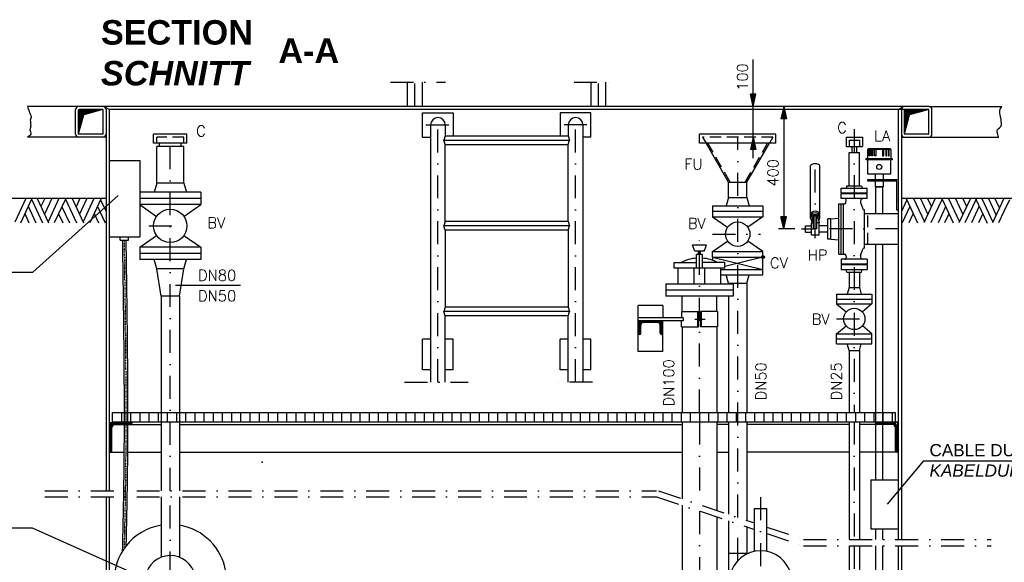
# Model space of a CAD drawing. Header units: inches. Extents: x -1548 to 30345, y -12744 to 2311.
# Tile 26 of 33: x 18542 to 21761, y -4012 to -2239. Entities that reach past the tile are written whole.
import ezdxf
from ezdxf.enums import TextEntityAlignment as Align

# ---------------------------------------------------------------- set-up
doc = ezdxf.new("R2010")
doc.units = ezdxf.units.IN
doc.header["$MEASUREMENT"] = 0
for name, pattern in [('DASHDOT', [1, 0.5, -0.25, 0, -0.25]), ('DOT', [0.25, 0, -0.25]), ('HIDDEN', [0.375, 0.25, -0.125])]:
    doc.linetypes.add(name, pattern=pattern)
doc.layers.get('0').update_dxf_attribs({"linetype": 'CONTINUOUS'})
for name, color, linetype in [('15', 7, 'CONTINUOUS'), ('17', 7, 'CONTINUOUS'), ('2', 7, 'CONTINUOUS'), ('41', 7, 'CONTINUOUS'), ('6', 7, 'CONTINUOUS')]:
    doc.layers.add(name, color=color, linetype=linetype)
doc.styles.add('ROMANS', font='ROMANS', dxfattribs={"height": 0.2})

# ---------------------------------------------------------------- blocks, each defined once
blk = doc.blocks.new('SCH')
at = {"layer": '41', "color": 7, "linetype": 'Continuous'}
for p, q in [((0, -89), (0, -11)), ((72.5, -12), (0, -12)), ((65.1, -14), (0, -14)), ((57.6, -16), (0, -16)), ((50.1, -18), (0, -18)), ((42.7, -20), (0, -20)), ((35.2, -22), (0, -22)), ((27.7, -24), (0, -24)), ((20.3, -26), (0, -26)), ((16.6, -28), (0, -28)), ((16.1, -30), (0, -30)), ((15.5, -32), (0, -32)), ((0.1, -89.5), (16.9, -26.9)), ((79, -10), (1, -10)), ((79.5, -10.1), (16.9, -26.9)), ((15, -34), (0, -34)), ((14.5, -36), (0, -36)), ((13.9, -38), (0, -38)), ((13.4, -40), (0, -40)), ((12.9, -42), (0, -42)), ((12.3, -44), (0, -44)), ((11.8, -46), (0, -46)), ((11.3, -48), (0, -48)), ((10.7, -50), (0, -50)), ((10.2, -52), (0, -52)), ((9.7, -54), (0, -54)), ((9.1, -56), (0, -56)), ((8.6, -58), (0, -58)), ((8, -60), (0, -60)), ((7.5, -62), (0, -62)), ((7, -64), (0, -64)), ((6.4, -66), (0, -66)), ((5.9, -68), (0, -68)), ((5.4, -70), (0, -70)), ((4.8, -72), (0, -72)), ((4.3, -74), (0, -74)), ((3.8, -76), (0, -76)), ((3.2, -78), (0, -78)), ((2.7, -80), (0, -80)), ((2.2, -82), (0, -82)), ((1.6, -84), (0, -84)), ((1.1, -86), (0, -86))]:
    blk.add_line(p, q, dxfattribs=at)
for centre, start, end in [((1, -11), 90, 180), ((79, -11), 0, 90), ((1, -89), 180, 270)]:
    blk.add_arc(centre, 1, start, end, dxfattribs=at)

msp = doc.modelspace()

# ---------------------------------------------------------------- hatches: boundary and pattern name
at = {"linetype": 'Continuous'}
for points in [[(20939.8, -2522.5), (20930.8, -2482.5), (20948.7, -2482.5)], [(21039.8, -2922.5), (21030.8, -2882.5), (21048.7, -2882.5)]]:
    msp.add_hatch(color=256, dxfattribs=at).paths.add_polyline_path(points)
h = msp.add_hatch(color=256, dxfattribs=at)
h.paths.add_polyline_path([(20942, -2512.5), (20939.8, -2512.5), (20939.8, -2482.5), (20948.7, -2482.5)])
h.paths.add_polyline_path([(20939.8, -2512.5), (20937.6, -2512.5), (20930.8, -2482.5), (20939.8, -2482.5)])
h = msp.add_hatch(color=256, dxfattribs=at)
h.paths.add_polyline_path([(21042, -2532.5), (21039.8, -2532.5), (21039.8, -2562.5), (21048.7, -2562.5)])
h.paths.add_polyline_path([(21039.8, -2532.5), (21037.6, -2532.5), (21030.8, -2562.5), (21039.8, -2562.5)])
h = msp.add_hatch(color=256, dxfattribs=at)
h.paths.add_polyline_path([(20942, -2632.5), (20939.8, -2632.5), (20939.8, -2662.5), (20948.7, -2662.5)])
h.paths.add_polyline_path([(20939.8, -2632.5), (20937.6, -2632.5), (20930.8, -2662.5), (20939.8, -2662.5)])
h = msp.add_hatch(color=256, dxfattribs=at)
h.paths.add_polyline_path([(21042, -2912.5), (21039.8, -2912.5), (21039.8, -2882.5), (21048.7, -2882.5)])
h.paths.add_polyline_path([(21039.8, -2912.5), (21037.6, -2912.5), (21030.8, -2882.5), (21039.8, -2882.5)])

# ---------------------------------------------------------------- linework, layer by layer
for p, q in [((20948.7, -2482.5), (20930.8, -2482.5)), ((20939.8, -2522.5), (20930.8, -2482.5)), ((20939.8, -2522.5), (20948.7, -2482.5)), ((21039.8, -2522.5), (21030.8, -2562.5)), ((21039.8, -2522.5), (21048.7, -2562.5)), ((21048.7, -2562.5), (21030.8, -2562.5)), ((20939.8, -2622.5), (20930.8, -2662.5)), ((20939.8, -2622.5), (20948.7, -2662.5)), ((20948.7, -2662.5), (20930.8, -2662.5)), ((21048.7, -2882.5), (21030.8, -2882.5)), ((21039.8, -2922.5), (21030.8, -2882.5)), ((21039.8, -2922.5), (21048.7, -2882.5)), ((20806.9, -3014.5), (20806.9, -3024.8)), ((20971.9, -3054.5), (20971.9, -3014.5))]:
    msp.add_line(p, q, dxfattribs=at)
for p, q in [((21314, -2663.2), (21317, -2660.2)), ((21314, -2663.2), (21314, -2692.2)), ((21390, -2663.2), (21314, -2663.2)), ((21387, -2660.2), (21317, -2660.2)), ((21319.6, -2663.2), (21321.3, -2660.2)), ((21321.5, -2663.2), (21323.2, -2660.2)), ((21326.7, -2663.2), (21327.5, -2660.2)), ((21329.9, -2663.2), (21330.7, -2660.2)), ((21347, -2660.2), (21347, -2663.2)), ((21357, -2660.2), (21357, -2663.2)), ((21374, -2663.2), (21373.2, -2660.2)), ((21377.2, -2663.2), (21376.4, -2660.2)), ((21382.4, -2663.2), (21380.7, -2660.2)), ((21384.3, -2663.2), (21382.6, -2660.2)), ((21390, -2663.2), (21387, -2660.2)), ((21390, -2663.2), (21390, -2692.2)), ((21338.5, -2742.6), (21338.5, -2761.1)), ((21338.5, -2766.1), (21338.5, -2785)), ((21365.4, -2742.6), (21365.4, -2761.1)), ((21365.4, -2766.1), (21365.4, -2785)), ((21365.4, -2785), (21338.5, -2785))]:
    msp.add_line(p, q)
for points in [[(21319.6, -2663.2), (21321.5, -2663.2), (21321.5, -2683.9), (21319.6, -2683.9)], [(21326.7, -2663.2), (21329.9, -2663.2), (21329.9, -2683.9), (21326.7, -2683.9)], [(21337, -2660.2), (21341.3, -2660.2), (21341.3, -2683.9), (21337, -2683.9)], [(21366.9, -2660.2), (21362.6, -2660.2), (21362.6, -2683.9), (21366.9, -2683.9)], [(21377.2, -2663.2), (21374, -2663.2), (21374, -2683.9), (21377.2, -2683.9)], [(21384.3, -2663.2), (21382.4, -2663.2), (21382.4, -2683.9), (21384.3, -2683.9)], [(21394.5, -2697), (21309.5, -2697), (21309.5, -2692.2), (21394.5, -2692.2)], [(21390, -2697), (21314, -2697), (21314, -2742.6), (21390, -2742.6)]]:
    msp.add_lwpolyline(points, close=True)
for points in [[(21409.4, -2761.1), (21414.4, -2761.1), (21414.4, -2861.1), (21409.4, -2861.1), (21409.4, -2766.1), (21314.4, -2766.1), (21314.4, -2761.1), (21414.4, -2761.1), (21414.4, -2766.1)], [(21341.2, -2872.5), (21341.2, -2785), (21362.7, -2785), (21362.7, -2872.5)], [(21341.2, -3742.5), (21341.2, -2972.5)], [(21362.7, -2972.5), (21362.7, -3742.5)], [(21341.2, -3937.9), (21341.2, -3902.5)], [(21362.7, -3902.5), (21362.7, -3937.9)], [(21341.2, -4492.5), (21341.2, -3957.9)], [(21362.7, -3957.9), (21362.7, -4492.5)]]:
    msp.add_lwpolyline(points)
msp.add_circle((21352, -2719.8), 8.2)
at = {"layer": '15', "linetype": 'Continuous', "ltscale": 150}
for p, q in [((20939.8, -2691.5), (20939.8, -2369.2)), ((21039.8, -2522.5), (21039.8, -2922.5)), ((21076.6, -2922.5), (21022.3, -2922.5))]:
    msp.add_line(p, q, dxfattribs=at)
at = {"layer": '2', "color": 7, "linetype": 'HIDDEN', "ltscale": 5}
for points, knots in [([(18878.5, -3974.4), (18880, -3908.9), (18887.8, -3569.9), (18882.8, -3231.6), (18878.7, -2958.7)], [1256.513491, 1256.513491, 1256.513491, 1256.513491, 1452.761797, 2271.934698, 2271.934698, 2271.934698, 2271.934698]), ([(18890.4, -3957.8), (18891.7, -3897.8), (18899.2, -3564.4), (18894.2, -3231.6), (18890.1, -2958.7)], [1273.162715, 1273.162715, 1273.162715, 1273.162715, 1452.761797, 2271.934698, 2271.934698, 2271.934698, 2271.934698])]:
    msp.add_open_spline(points, degree=3, knots=knots, dxfattribs=at)
at = {"layer": '2', "color": 7, "linetype": 'DASHDOT', "ltscale": 5}
msp.add_open_spline([(18884.5, -3965.6), (18885.9, -3903), (18893.5, -3567), (18888.5, -3231.6), (18884.4, -2958.7)], degree=3, knots=[1265.34325, 1265.34325, 1265.34325, 1265.34325, 1452.761797, 2271.934698, 2271.934698, 2271.934698, 2271.934698], dxfattribs=at)
at = {"layer": '41', "linetype": 'DASHDOT', "ltscale": 150}
for p, q in [((19754.2, -2442.5), (19934.4, -2442.5)), ((19834.4, -2522.5), (19834.4, -2442.5)), ((20354.4, -2442.5), (20504.4, -2442.5)), ((20434.4, -2522.5), (20434.4, -2442.5)), ((19909.4, -3422.7), (19909.4, -2547.2)), ((20359.4, -3422.7), (20359.4, -2547.9)), ((19869.7, -2582.5), (19949.8, -2582.5)), ((20396.1, -2582.5), (20321.9, -2582.5)), ((21270.4, -2596.7), (21270.4, -3522.5)), ((19034.4, -3777.9), (19034.4, -2612.5)), ((20889.4, -3865.2), (20889.4, -2622.5)), ((21142.7, -2953.1), (21142.7, -2709.6)), ((18964.3, -2912.5), (19106.4, -2912.5)), ((21098, -2922.5), (21137.7, -2922.5)), ((21414.4, -2922.5), (21147.7, -2922.5)), ((20764.4, -3522.5), (20764.4, -2956.2)), ((20806.9, -2939.5), (20964.4, -2939.5)), ((20749.3, -3217.5), (20782.6, -3217.5)), ((21212.9, -3216.5), (21327.9, -3216.5)), ((19800.5, -3422.7), (20007.7, -3422.7)), ((20414.9, -3422.7), (20265.4, -3422.7)), ((20764.4, -3552.5), (20764.4, -3823.5)), ((21270.4, -3552.5), (21270.4, -3937.9)), ((18624.4, -3777.9), (20624.4, -3777.9)), ((18624.4, -3797.9), (20624.4, -3797.9)), ((19034.4, -4201.9), (19034.4, -3797.9)), ((20624.4, -3797.9), (20944.4, -3904.6)), ((20630.7, -3778.9), (20944.4, -3883.5)), ((20964.4, -3799.3), (20964.4, -4386)), ((20764.4, -3844.6), (20764.4, -4427.8)), ((20889.4, -4006.9), (20889.4, -3886.2)), ((20984.4, -3896.8), (21110.7, -3938.9)), ((20984.4, -3917.9), (21104.4, -3957.9)), ((21104.4, -3937.9), (21718.3, -3937.9)), ((21104.4, -3957.9), (21718.3, -3957.9)), ((21270.4, -3957.9), (21270.4, -4795.7))]:
    msp.add_line(p, q, dxfattribs=at)
at = {"layer": '41', "linetype": 'Continuous', "ltscale": 150}
for p, q in [((19810.3, -2522.5), (19810.3, -2442.5)), ((19858.5, -2522.5), (19858.5, -2442.5)), ((20410.3, -2522.5), (20410.3, -2442.5)), ((20458.5, -2522.5), (20458.5, -2442.5)), ((18734.4, -2522.5), (18567.7, -2522.5)), ((18724.4, -2612.5), (18724.4, -2532.5)), ((21514.4, -2522.5), (18734.4, -2522.5)), ((18814.4, -2611.5), (18814.4, -2533.5)), ((18834.4, -2532.5), (18819.4, -2523.8)), ((18824.4, -2532.5), (18824.4, -3777.9)), ((21434.4, -2532.5), (18834.4, -2532.5)), ((18834.4, -2532.5), (18834.4, -3777.9)), ((19859.4, -2622.5), (19859.4, -2542.5)), ((19859.4, -2542.5), (19959.4, -2542.5)), ((19959.4, -2542.5), (19959.4, -2618.3)), ((20309.4, -2542.5), (20309.4, -2618.3)), ((20409.4, -2542.5), (20309.4, -2542.5)), ((20409.4, -2622.5), (20409.4, -2542.5)), ((21414.4, -2532.5), (21429.4, -2523.8)), ((21414.4, -2532.5), (21414.4, -3937.9)), ((21419.4, -2532.5), (21424.9, -2529.3)), ((21424.4, -2532.5), (21424.4, -3937.9)), ((21514.4, -2522.5), (21753.4, -2522.5)), ((21514.4, -2611.5), (21514.4, -2533.5)), ((21524.4, -2612.5), (21524.4, -2532.5)), ((19885.3, -2582.5), (19885.3, -3422.7)), ((19933.5, -2582.5), (19933.5, -2618.3)), ((20335.3, -2582.5), (20335.3, -2618.3)), ((20383.5, -2582.5), (20383.5, -3422.7)), ((18734.4, -2622.5), (18567.7, -2622.5)), ((18824.4, -2622.5), (18734.4, -2622.5)), ((18813.4, -2612.5), (18735.4, -2612.5)), ((19088.9, -2612.5), (18980, -2612.5)), ((18980, -2642.5), (18980, -2612.5)), ((19088.9, -2642.5), (19088.9, -2612.5)), ((19859.4, -2622.5), (19885.3, -2622.5)), ((19933.5, -2618.3), (19928.9, -2632.5)), ((19933.5, -2646.6), (19928.9, -2632.5)), ((19928.9, -2632.5), (20339.9, -2632.5)), ((19933.5, -2618.3), (20335.3, -2618.3)), ((20335.3, -2618.3), (20339.9, -2632.5)), ((20335.3, -2646.6), (20339.9, -2632.5)), ((20409.4, -2622.5), (20383.5, -2622.5)), ((21014.4, -2612.5), (20764.4, -2612.5)), ((20764.4, -2642.5), (20764.4, -2612.5)), ((21014.4, -2642.5), (21014.4, -2612.5)), ((21243.6, -2622.5), (21297.3, -2622.5)), ((21243.6, -2622.5), (21243.6, -2652.5)), ((21297.3, -2622.5), (21297.3, -2652.5)), ((21424.4, -2622.5), (21514.4, -2622.5)), ((21513.4, -2612.5), (21435.4, -2612.5)), ((21514.4, -2622.5), (21743.6, -2622.5)), ((19088.9, -2642.5), (18980, -2642.5)), ((19078.9, -2652.5), (18990, -2652.5)), ((18990, -2772.5), (18990, -2652.5)), ((18999.4, -2652.5), (18999.4, -2642.5)), ((19069.4, -2652.5), (19069.4, -2642.5)), ((19078.9, -2772.5), (19078.9, -2652.5)), ((19933.5, -2646.6), (20335.3, -2646.6)), ((19933.5, -2898.3), (19933.5, -2646.6)), ((20335.3, -2898.3), (20335.3, -2646.6)), ((21014.4, -2642.5), (20764.4, -2642.5)), ((20859.3, -2769.5), (20786, -2642.5)), ((20919.6, -2769.5), (20992.9, -2642.5)), ((21243.6, -2652.5), (21297.3, -2652.5)), ((21263, -2652.5), (21263, -2672.5)), ((21277.8, -2652.5), (21277.8, -2672.5)), ((18834.4, -2698.7), (18934.4, -2698.7)), ((18934.4, -2698.7), (18934.4, -2948.7)), ((21253.6, -2672.5), (21287.3, -2672.5)), ((21253.6, -2781.5), (21253.6, -2672.5)), ((21287.3, -2781.5), (21287.3, -2672.5)), ((21127.7, -2888.1), (21127.7, -2716)), ((21157.7, -2888.1), (21157.7, -2716)), ((18990, -2772.5), (18981.9, -2802.5)), ((19078.9, -2772.5), (18990, -2772.5)), ((19078.9, -2772.5), (19086.9, -2802.5)), ((20859.3, -2769.5), (20919.6, -2769.5)), ((20859.3, -2819.5), (20859.3, -2769.5)), ((20919.6, -2819.5), (20919.6, -2769.5)), ((21227.9, -2805.5), (21227.9, -2789.5)), ((21227.9, -2789.5), (21312.9, -2789.5)), ((21246.7, -2781.5), (21244.4, -2789.5)), ((21246.7, -2781.5), (21294.1, -2781.5)), ((21294.1, -2781.5), (21296.4, -2789.5)), ((21312.9, -2805.5), (21312.9, -2789.5)), ((18824.4, -2822.5), (18208, -2822.5)), ((18561.7, -2822.5), (18525.7, -2900.5)), ((18581.7, -2822.5), (18544.4, -2903.2)), ((18580.4, -2825), (18616.7, -2903)), ((18598.7, -2822.5), (18636.4, -2903)), ((18623.7, -2822.5), (18611.4, -2849.5)), ((18647.2, -2822.5), (18623.2, -2874.7)), ((18670.2, -2822.5), (18634.7, -2899)), ((18692.4, -2822.5), (18655.2, -2903)), ((18691.4, -2824.7), (18727.7, -2903)), ((18713.4, -2822.5), (18750.9, -2903)), ((18739.2, -2822.5), (18726.4, -2850.2)), ((18761.9, -2822.5), (18737.7, -2874.7)), ((18784.9, -2822.5), (18749.2, -2899.2)), ((18808.9, -2822.5), (18771.7, -2903)), ((18806.7, -2827.5), (18824.4, -2865.5)), ((19134.4, -2802.5), (18934.4, -2802.5)), ((18934.4, -2802.5), (18934.4, -2822.5)), ((19134.4, -2822.5), (18934.4, -2822.5)), ((18934.4, -2822.5), (18934.4, -2842.5)), ((19134.4, -2802.5), (19134.4, -2822.5)), ((19134.4, -2822.5), (19134.4, -2842.5)), ((20859.3, -2819.5), (20852, -2846.5)), ((20859.3, -2819.5), (20919.6, -2819.5)), ((20919.6, -2819.5), (20926.8, -2846.5)), ((21312.9, -2805.5), (21227.9, -2805.5)), ((21227.9, -2823.5), (21227.9, -2807.5)), ((21312.9, -2807.5), (21227.9, -2807.5)), ((21312.9, -2823.5), (21227.9, -2823.5)), ((21243.1, -2835.9), (21244.4, -2829.4)), ((21312.9, -2823.5), (21312.9, -2807.5)), ((22129.1, -2822.5), (21424.4, -2822.5)), ((21442.2, -2827.5), (21424.5, -2865.5)), ((21440, -2822.5), (21477.2, -2903)), ((21464, -2822.5), (21499.7, -2899.3)), ((21487, -2822.5), (21511.2, -2874.8)), ((21535.5, -2822.5), (21498, -2903)), ((21509.7, -2822.5), (21522.5, -2850.3)), ((21557.5, -2824.8), (21521.2, -2903)), ((21556.5, -2822.5), (21593.7, -2903)), ((21578.7, -2822.5), (21614.2, -2899)), ((21601.7, -2822.5), (21625.7, -2874.8)), ((21650.2, -2822.5), (21612.5, -2903)), ((21625.2, -2822.5), (21637.5, -2849.5)), ((21668.5, -2825), (21632.2, -2903)), ((21667.2, -2822.5), (21704.5, -2903.3)), ((21687.2, -2822.5), (21723.2, -2900.5)), ((21709.2, -2822.5), (21734.2, -2877.3)), ((21759.7, -2822.5), (21722.5, -2903)), ((21730.5, -2822.5), (21745, -2854.3)), ((21777.5, -2827.5), (21759.7, -2865.5)), ((18569.7, -2848.2), (18594.9, -2903)), ((18679.9, -2849.7), (18704.4, -2903)), ((18796.7, -2849), (18821.9, -2903)), ((19134.4, -2842.5), (18934.4, -2842.5)), ((18934.4, -2842.5), (18989.8, -2881.3)), ((19079, -2881.3), (19134.4, -2842.5)), ((20806.9, -2846.5), (20971.9, -2846.5)), ((20806.9, -2846.5), (20806.9, -2882.5)), ((20806.9, -2864.5), (20971.9, -2864.5)), ((20971.9, -2846.5), (20971.9, -2882.5)), ((21220.4, -3005), (21220.4, -2840)), ((21220.4, -2840), (21238.2, -2840)), ((21227.9, -3005), (21227.9, -2840)), ((21235.4, -3005), (21235.4, -2840)), ((21290.6, -2836.1), (21298.1, -2856.7)), ((21304.4, -2860), (21302.8, -2860)), ((21304.4, -2985), (21304.4, -2860)), ((21452.2, -2849), (21427, -2903)), ((21569, -2849.8), (21544.5, -2903)), ((21679.2, -2848.3), (21654, -2903)), ((18558.4, -2872.5), (18572.4, -2903)), ((18669.4, -2873.2), (18682.9, -2903)), ((18785.9, -2872.2), (18799.9, -2903)), ((20806.9, -2882.5), (20971.9, -2882.5)), ((20806.9, -2882.5), (20856.5, -2916.7)), ((20971.9, -2882.5), (20922.3, -2916.7)), ((21132.7, -2888.1), (21130.2, -2902.5)), ((21137.7, -2922.5), (21137.7, -2881)), ((21147.7, -2922.5), (21147.7, -2881)), ((21152.7, -2888.1), (21155.2, -2902.5)), ((21183.9, -2955.4), (21183.9, -2889.5)), ((21193.9, -2889.5), (21183.9, -2889.5)), ((21193.9, -2889.5), (21220.4, -2887.2)), ((21193.9, -2955.4), (21193.9, -2889.5)), ((21304.4, -2872.5), (21414.4, -2872.5)), ((21414.4, -2872.5), (21414.4, -2972.5)), ((21463, -2872.3), (21449, -2903)), ((21579.5, -2873.3), (21566, -2903)), ((21690.5, -2872.5), (21676.5, -2903)), ((21759.7, -2865.5), (21742.5, -2903)), ((19933.5, -2898.3), (19928.9, -2912.5)), ((19933.5, -2926.6), (19928.9, -2912.5)), ((20339.9, -2912.5), (19928.9, -2912.5)), ((20335.3, -2898.3), (19933.5, -2898.3)), ((20335.3, -2926.6), (19933.5, -2926.6)), ((19933.5, -2926.6), (19933.5, -3178.3)), ((20335.3, -2898.3), (20339.9, -2912.5)), ((20335.3, -2926.6), (20339.9, -2912.5)), ((20335.3, -2926.6), (20335.3, -3178.3)), ((21111.4, -2932.5), (21111.4, -2912.5)), ((21111.4, -2912.5), (21130.2, -2912.5)), ((21130.2, -2942.5), (21130.2, -2902.5)), ((21130.2, -2902.5), (21137.7, -2902.5)), ((21147.7, -2922.5), (21137.7, -2922.5)), ((21155.2, -2902.5), (21147.7, -2902.5)), ((21155.2, -2942.5), (21155.2, -2902.5)), ((21183.9, -2912.5), (21155.2, -2912.5)), ((18834.4, -2948.7), (18934.4, -2948.7)), ((18871, -2958.7), (18871, -2948.7)), ((18871, -2958.7), (18897.9, -2958.7)), ((18897.9, -2958.7), (18897.9, -2948.7)), ((18934.4, -2982.5), (18989.8, -2943.7)), ((19079, -2943.7), (19134.4, -2982.5)), ((21111.4, -2932.5), (21130.2, -2932.5)), ((21155.2, -2942.5), (21130.2, -2942.5)), ((21183.9, -2932.5), (21155.2, -2932.5)), ((21193.9, -2955.4), (21183.9, -2955.4)), ((21193.9, -2955.4), (21220.4, -2957.8)), ((19134.4, -2982.5), (18934.4, -2982.5)), ((18934.4, -2982.5), (18934.4, -3002.5)), ((19134.4, -2982.5), (19134.4, -3002.5)), ((20786.9, -2975.5), (20741.9, -2975.5)), ((20749.4, -2995.5), (20741.9, -2975.5)), ((20779.4, -2995.5), (20786.9, -2975.5)), ((20806.9, -2996.5), (20856.5, -2962.2)), ((20971.9, -2996.5), (20922.3, -2962.2)), ((21290.6, -3008.9), (21298.1, -2988.3)), ((21304.4, -2985), (21302.8, -2985)), ((21304.4, -2972.5), (21414.4, -2972.5)), ((19134.4, -3002.5), (18934.4, -3002.5)), ((18934.4, -3002.5), (18934.4, -3022.5)), ((19134.4, -3022.5), (18934.4, -3022.5)), ((18990, -3052.5), (18981.9, -3022.5)), ((19078.9, -3052.5), (19086.9, -3022.5)), ((19134.4, -3002.5), (19134.4, -3022.5)), ((20779.4, -2995.5), (20749.4, -2995.5)), ((20754.4, -3050.5), (20754.4, -3005.5)), ((20774.4, -3005.5), (20754.4, -3005.5)), ((20760.9, -3005.5), (20760.9, -2995.5)), ((20767.9, -3005.5), (20767.9, -2995.5)), ((20774.4, -3050.5), (20774.4, -3005.5)), ((20806.9, -2996.5), (20971.9, -2996.5)), ((20806.9, -3014.5), (20806.9, -2996.5)), ((20806.9, -3014.5), (20971.9, -3014.5)), ((20806.9, -3014.5), (20971.9, -3054.5)), ((20971.9, -3014.5), (20846.9, -3044.9)), ((20971.9, -3014.5), (20971.9, -2996.5)), ((21220.4, -3005), (21238.2, -3005)), ((21227.9, -3021.5), (21227.9, -3037.5)), ((21312.9, -3021.5), (21227.9, -3021.5)), ((21243.1, -3009), (21244.4, -3015.5)), ((21312.9, -3021.5), (21312.9, -3037.5)), ((19078.9, -3052.5), (18990, -3052.5)), ((19004.3, -3142.5), (18990, -3052.5)), ((19064.6, -3142.5), (19078.9, -3052.5)), ((20681.9, -3032.5), (20754.4, -3032.5)), ((20681.9, -3050.5), (20681.9, -3032.5)), ((20846.9, -3050.5), (20681.9, -3050.5)), ((20694.4, -3102.5), (20694.4, -3050.5)), ((20746.9, -3102.5), (20746.9, -3050.5)), ((20846.9, -3032.5), (20774.4, -3032.5)), ((20781.9, -3102.5), (20781.9, -3050.5)), ((20834.4, -3102.5), (20834.4, -3050.5)), ((20834.4, -3054.5), (20971.9, -3054.5)), ((20846.9, -3050.5), (20846.9, -3032.5)), ((20971.9, -3072.5), (20971.9, -3054.5)), ((21312.9, -3037.5), (21227.9, -3037.5)), ((21227.9, -3039.5), (21227.9, -3055.5)), ((21312.9, -3039.5), (21227.9, -3039.5)), ((21227.9, -3055.5), (21312.9, -3055.5)), ((21246.7, -3063.5), (21244.4, -3055.5)), ((21294.1, -3063.5), (21296.4, -3055.5)), ((21312.9, -3039.5), (21312.9, -3055.5)), ((20834.4, -3072.5), (20971.9, -3072.5)), ((20859.3, -3099.5), (20852, -3072.5)), ((20919.6, -3099.5), (20926.8, -3072.5)), ((21246.7, -3063.5), (21294.1, -3063.5)), ((21253.6, -3063.5), (21253.6, -3113.5)), ((21287.3, -3063.5), (21287.3, -3113.5)), ((19051.9, -3106.3), (19263.7, -3106.3)), ((20654.4, -3102.5), (20654.4, -3142.5)), ((20874.4, -3102.5), (20654.4, -3102.5)), ((20859.3, -3099.5), (20919.6, -3099.5)), ((20859.3, -3099.5), (20859.3, -3102.5)), ((20874.4, -3102.5), (20874.4, -3142.5)), ((20919.6, -3099.5), (20919.6, -3522.5)), ((21253.6, -3113.5), (21247.7, -3135.5)), ((21253.6, -3113.5), (21287.3, -3113.5)), ((21287.3, -3113.5), (21293.2, -3135.5)), ((19064.6, -3142.5), (19004.3, -3142.5)), ((19004.3, -3142.5), (19004.3, -3777.9)), ((19064.6, -3142.5), (19064.6, -3777.9)), ((20874.4, -3122.5), (20654.4, -3122.5)), ((20874.4, -3142.5), (20654.4, -3142.5)), ((20707.3, -3192.5), (20707.3, -3142.5)), ((20821.6, -3192.5), (20821.6, -3142.5)), ((20859.3, -3142.5), (20859.3, -3522.5)), ((21212.9, -3135.5), (21327.9, -3135.5)), ((21212.9, -3135.5), (21212.9, -3167.5)), ((21212.9, -3151.5), (21327.9, -3151.5)), ((21327.9, -3135.5), (21327.9, -3167.5)), ((19933.5, -3178.3), (19928.9, -3192.5)), ((20335.3, -3178.3), (19933.5, -3178.3)), ((20335.3, -3178.3), (20339.9, -3192.5)), ((20564.4, -3322.5), (20564.4, -3172.5)), ((20644.4, -3172.5), (20564.4, -3172.5)), ((20644.4, -3172.5), (20644.4, -3212.5)), ((21212.9, -3167.5), (21327.9, -3167.5)), ((21212.9, -3167.5), (21243.8, -3193.8)), ((21327.9, -3167.5), (21297.1, -3193.8)), ((19933.5, -3206.6), (19928.9, -3192.5)), ((20339.9, -3192.5), (19928.9, -3192.5)), ((20335.3, -3206.6), (19933.5, -3206.6)), ((19933.5, -3422.7), (19933.5, -3206.6)), ((20335.3, -3206.6), (20339.9, -3192.5)), ((20335.3, -3422.7), (20335.3, -3206.6)), ((20711.4, -3212.5), (20564.4, -3212.5)), ((20705.3, -3192.5), (20705.3, -3212.5)), ((20705.3, -3192.5), (20761.4, -3192.5)), ((20711.4, -3212.5), (20711.4, -3222.5)), ((20758.4, -3192.5), (20758.4, -3242.5)), ((20761.4, -3192.5), (20761.4, -3242.5)), ((20823.6, -3192.5), (20767.4, -3192.5)), ((20767.4, -3192.5), (20767.4, -3242.5)), ((20770.4, -3192.5), (20770.4, -3242.5)), ((20823.6, -3192.5), (20823.6, -3242.5)), ((20711.4, -3222.5), (20564.4, -3222.5)), ((20568.4, -3265.3), (20568.4, -3225.5)), ((20640.4, -3225.5), (20568.4, -3225.5)), ((20572.4, -3263.5), (20572.4, -3236.5)), ((20628.4, -3228.5), (20580.4, -3228.5)), ((20636.4, -3263.5), (20636.4, -3236.5)), ((20640.4, -3265.7), (20640.4, -3225.5)), ((20644.4, -3322.5), (20644.4, -3222.5)), ((20705.3, -3242.5), (20705.3, -3222.5)), ((20705.3, -3242.5), (20761.4, -3242.5)), ((20707.3, -3242.5), (20707.3, -3522.5)), ((20823.6, -3242.5), (20767.4, -3242.5)), ((20821.6, -3242.5), (20821.6, -3522.5)), ((21212.9, -3265.5), (21243.8, -3239.2)), ((21327.9, -3265.5), (21297.1, -3239.2)), ((19859.4, -3382.5), (19859.4, -3282.5)), ((19885.3, -3282.5), (19859.4, -3282.5)), ((19959.4, -3282.5), (19933.5, -3282.5)), ((19959.4, -3382.5), (19959.4, -3282.5)), ((20309.4, -3382.5), (20309.4, -3282.5)), ((20335.3, -3282.5), (20309.4, -3282.5)), ((20409.4, -3282.5), (20383.5, -3282.5)), ((20409.4, -3382.5), (20409.4, -3282.5)), ((20568.4, -3267.5), (20564.4, -3267.5)), ((20640.4, -3267.5), (20644.4, -3267.5)), ((21212.9, -3297.5), (21212.9, -3265.5)), ((21212.9, -3265.5), (21327.9, -3265.5)), ((21212.9, -3281.5), (21327.9, -3281.5)), ((21327.9, -3297.5), (21327.9, -3265.5)), ((21212.9, -3297.5), (21327.9, -3297.5)), ((21253.6, -3319.5), (21247.7, -3297.5)), ((21287.3, -3319.5), (21293.2, -3297.5)), ((20644.4, -3322.5), (20564.4, -3322.5)), ((21253.6, -3319.5), (21287.3, -3319.5)), ((21253.6, -3319.5), (21253.6, -3522.5)), ((21287.3, -3319.5), (21287.3, -3522.5)), ((19885.3, -3382.5), (19859.4, -3382.5)), ((19959.4, -3382.5), (19933.5, -3382.5)), ((20335.3, -3382.5), (20309.4, -3382.5)), ((20409.4, -3382.5), (20383.5, -3382.5)), ((18844.4, -3522.5), (18844.4, -3552.5)), ((18844.4, -3522.5), (21404.4, -3522.5)), ((18874.4, -3522.5), (18874.4, -3552.5)), ((18904.4, -3522.5), (18904.4, -3552.5)), ((18934.4, -3522.5), (18934.4, -3552.5)), ((18964.4, -3522.5), (18964.4, -3552.5)), ((18994.4, -3522.5), (18994.4, -3552.5)), ((19024.4, -3522.5), (19024.4, -3552.5)), ((19054.4, -3522.5), (19054.4, -3552.5)), ((19084.4, -3522.5), (19084.4, -3552.5)), ((19114.4, -3522.5), (19114.4, -3552.5)), ((19144.4, -3522.5), (19144.4, -3552.5)), ((19174.4, -3522.5), (19174.4, -3552.5)), ((19204.4, -3522.5), (19204.4, -3552.5)), ((19234.4, -3522.5), (19234.4, -3552.5)), ((19264.4, -3522.5), (19264.4, -3552.5)), ((19294.4, -3522.5), (19294.4, -3552.5)), ((19324.4, -3522.5), (19324.4, -3552.5)), ((19354.4, -3522.5), (19354.4, -3552.5)), ((19384.4, -3522.5), (19384.4, -3552.5)), ((19414.4, -3522.5), (19414.4, -3552.5)), ((19444.4, -3522.5), (19444.4, -3552.5)), ((19474.4, -3522.5), (19474.4, -3552.5)), ((19504.4, -3522.5), (19504.4, -3552.5)), ((19534.4, -3522.5), (19534.4, -3552.5)), ((19564.4, -3522.5), (19564.4, -3552.5)), ((19594.4, -3522.5), (19594.4, -3552.5)), ((19624.4, -3522.5), (19624.4, -3552.5)), ((19654.4, -3522.5), (19654.4, -3552.5)), ((19684.4, -3522.5), (19684.4, -3552.5)), ((19714.4, -3522.5), (19714.4, -3552.5)), ((19744.4, -3522.5), (19744.4, -3552.5)), ((19774.4, -3522.5), (19774.4, -3552.5)), ((19804.4, -3522.5), (19804.4, -3552.5)), ((19834.4, -3522.5), (19834.4, -3552.5)), ((19864.4, -3522.5), (19864.4, -3552.5)), ((19894.4, -3522.5), (19894.4, -3552.5)), ((19924.4, -3522.5), (19924.4, -3552.5)), ((19954.4, -3522.5), (19954.4, -3552.5)), ((19984.4, -3522.5), (19984.4, -3552.5)), ((20014.4, -3522.5), (20014.4, -3552.5)), ((20044.4, -3522.5), (20044.4, -3552.5)), ((20074.4, -3522.5), (20074.4, -3552.5)), ((20104.4, -3522.5), (20104.4, -3552.5)), ((20134.4, -3522.5), (20134.4, -3552.5)), ((20164.4, -3522.5), (20164.4, -3552.5)), ((20194.4, -3522.5), (20194.4, -3552.5)), ((20224.4, -3522.5), (20224.4, -3552.5)), ((20254.4, -3522.5), (20254.4, -3552.5)), ((20284.4, -3522.5), (20284.4, -3552.5)), ((20314.4, -3522.5), (20314.4, -3552.5)), ((20344.4, -3522.5), (20344.4, -3552.5)), ((20374.4, -3522.5), (20374.4, -3552.5)), ((20404.4, -3522.5), (20404.4, -3552.5)), ((20434.4, -3522.5), (20434.4, -3552.5)), ((20464.4, -3522.5), (20464.4, -3552.5)), ((20494.4, -3522.5), (20494.4, -3552.5)), ((20524.4, -3522.5), (20524.4, -3552.5)), ((20554.4, -3522.5), (20554.4, -3552.5)), ((20584.4, -3522.5), (20584.4, -3552.5)), ((20614.4, -3522.5), (20614.4, -3552.5)), ((20644.4, -3522.5), (20644.4, -3552.5)), ((20674.4, -3522.5), (20674.4, -3552.5)), ((20704.4, -3522.5), (20704.4, -3552.5)), ((20734.4, -3522.5), (20734.4, -3552.5)), ((20764.4, -3522.5), (20764.4, -3552.5)), ((20794.4, -3522.5), (20794.4, -3552.5)), ((20824.4, -3522.5), (20824.4, -3552.5)), ((20854.4, -3522.5), (20854.4, -3552.5)), ((20884.4, -3522.5), (20884.4, -3552.5)), ((20914.4, -3522.5), (20914.4, -3552.5)), ((20944.4, -3522.5), (20944.4, -3552.5)), ((20974.4, -3522.5), (20974.4, -3552.5)), ((21004.4, -3522.5), (21004.4, -3552.5)), ((21034.4, -3522.5), (21034.4, -3552.5)), ((21064.4, -3522.5), (21064.4, -3552.5)), ((21094.4, -3522.5), (21094.4, -3552.5)), ((21124.4, -3522.5), (21124.4, -3552.5)), ((21154.4, -3522.5), (21154.4, -3552.5)), ((21184.4, -3522.5), (21184.4, -3552.5)), ((21214.4, -3522.5), (21214.4, -3552.5)), ((21244.4, -3522.5), (21244.4, -3552.5)), ((21274.4, -3522.5), (21274.4, -3552.5)), ((21304.4, -3522.5), (21304.4, -3552.5)), ((21334.4, -3522.5), (21334.4, -3552.5)), ((21364.4, -3522.5), (21364.4, -3552.5)), ((21394.4, -3522.5), (21394.4, -3552.5)), ((21404.4, -3522.5), (21404.4, -3552.5)), ((18837.4, -3555.5), (18909.4, -3555.5)), ((18837.4, -3555.5), (18837.4, -3652.5)), ((18840.4, -3571.5), (18840.4, -3652.1)), ((18843.4, -3647.5), (18843.4, -3571.5)), ((18844.4, -3552.5), (21414.4, -3552.5)), ((18853.4, -3558.5), (18909, -3558.5)), ((18853.4, -3561.5), (19004.3, -3561.5)), ((18909.4, -3556.5), (18909.4, -3552.5)), ((19064.6, -3561.5), (20707.3, -3561.5)), ((20707.3, -3552.5), (20707.3, -3804.4)), ((20821.6, -3552.5), (20821.6, -3842.5)), ((20859.3, -3561.5), (20821.6, -3561.5)), ((20859.3, -3552.5), (20859.3, -3855.1)), ((20919.6, -3552.5), (20919.6, -3875.2)), ((21253.6, -3561.5), (20919.6, -3561.5)), ((21253.6, -3552.5), (21253.6, -3937.9)), ((21287.3, -3552.5), (21287.3, -3937.9)), ((21395.4, -3561.5), (21287.3, -3561.5)), ((21339.4, -3556.5), (21339.4, -3552.5)), ((21411.4, -3555.5), (21339.4, -3555.5)), ((21395.4, -3558.5), (21339.8, -3558.5)), ((21405.4, -3647.5), (21405.4, -3571.5)), ((21408.4, -3571.5), (21408.4, -3652.1)), ((21411.4, -3555.5), (21411.4, -3652.5)), ((18834.4, -3652.5), (18883.9, -3652.5)), ((18895.4, -3652.5), (19004.3, -3652.5)), ((19064.6, -3652.5), (20707.3, -3652.5)), ((20821.6, -3652.5), (20859.3, -3652.5)), ((21253.6, -3652.5), (20919.6, -3652.5)), ((21414.4, -3652.5), (21287.3, -3652.5)), ((21324.4, -3742.5), (21414.4, -3742.5)), ((21324.4, -3742.5), (21324.4, -3902.5)), ((18824.4, -3797.9), (18824.4, -5298.7)), ((18834.4, -3797.9), (18834.4, -5298.8)), ((19004.3, -3797.9), (19004.3, -3995.7)), ((19064.6, -3797.9), (19064.6, -3995.7)), ((20707.3, -3825.5), (20707.3, -4776.5)), ((20944.4, -3836), (20984.4, -3836)), ((20944.4, -3976), (20944.4, -3836)), ((20984.4, -3976), (20984.4, -3836)), ((20821.6, -3863.6), (20821.6, -4056)), ((20859.3, -3876.2), (20859.3, -4056)), ((20919.6, -3896.3), (20919.6, -3984.4)), ((21324.4, -3902.5), (21414.4, -3902.5)), ((21253.6, -3957.9), (21253.6, -4492.5)), ((21287.3, -3957.9), (21287.3, -4492.5)), ((21414.4, -3957.9), (21414.4, -5324.6)), ((21424.4, -3957.9), (21424.4, -5324.7)), ((20919.6, -3983.6), (20859.3, -3983.6))]:
    msp.add_line(p, q, dxfattribs=at)
at = {"layer": '41', "linetype": 'HIDDEN', "ltscale": 150}
for p, q in [((19078.9, -2622.5), (18990, -2622.5)), ((18990, -2642.5), (18990, -2622.5)), ((19078.9, -2642.5), (19078.9, -2622.5)), ((21004.4, -2622.5), (20774.4, -2622.5)), ((20774.4, -2622.5), (20786, -2642.5)), ((21004.4, -2622.5), (20992.9, -2642.5)), ((21253.6, -2632.5), (21253.6, -2652.5)), ((21253.6, -2632.5), (21287.3, -2632.5)), ((21287.3, -2632.5), (21287.3, -2652.5)), ((20865, -2769.5), (20791.7, -2642.5)), ((20913.8, -2769.5), (20987.1, -2642.5)), ((21314.4, -2972.5), (21314.4, -2872.5))]:
    msp.add_line(p, q, dxfattribs=at)
at = {"layer": '41', "linetype": 'DOT', "ltscale": 150}
for p, q in [((21414.4, -3742.5), (21424.4, -3742.5)), ((21414.4, -3902.5), (21424.4, -3902.5))]:
    msp.add_line(p, q, dxfattribs=at)
at = {"layer": '41', "linetype": 'Continuous', "ltscale": 150}
for centre, radius in [((19034.4, -2912.5), 54.5), ((20889.4, -2939.5), 40), ((20971.9, -3014.5), 5), ((20971.9, -3014.5), 2.5), ((21270.4, -3216.5), 35)]:
    msp.add_circle(centre, radius, dxfattribs=at)
for centre, radius, start, end in [((18734.4, -2532.5), 10, 90, 180), ((18814.4, -2532.5), 10, 0, 90), ((21434.4, -2532.5), 10, 90, 180), ((21514.4, -2532.5), 10, 0, 89.9486), ((19909.4, -2582.5), 24.1, 0, 180), ((20359.4, -2582.5), 24.1, 0, 180), ((18734.4, -2612.5), 10, 180, 270), ((18813.4, -2611.5), 1, 270, 0), ((18814.4, -2612.5), 10, 270, 0), ((21434.4, -2612.5), 10, 180, 270), ((21513.4, -2611.5), 1, 270, 0), ((21514.4, -2612.5), 10, 270, 0), ((21239.5, -2828.5), 5, 349.1399, 90), ((21300.3, -2833.5), 10, 90, 194.9998), ((21238.2, -2835), 5, 270, 349.144), ((21302.8, -2855), 5, 200.001, 270), ((21302.8, -2990), 5, 90, 159.999), ((20764.4, -3145), 127.5, 94.4984, 118.0725), ((20764.4, -3145), 127.5, 61.9275, 85.5016), ((21238.2, -3010), 5, 10.856, 90), ((21239.5, -3016.5), 5, 270, 10.8601), ((21300.3, -3011.5), 10, 165.0002, 270), ((20578.4, -3235.5), 10, 90, 180), ((20580.4, -3236.5), 8, 90, 180), ((20628.4, -3236.5), 8, 0, 90), ((20630.4, -3235.5), 10, 0, 90), ((20568.4, -3263.5), 4, 270, 0), ((20640.4, -3263.5), 4, 180, 270), ((18853.4, -3571.5), 16, 90, 180), ((18853.4, -3571.5), 13, 90, 180), ((18853.4, -3571.5), 10, 90, 180), ((18904.4, -3556.5), 5, 270, 0), ((21344.4, -3556.5), 5, 180, 270), ((21395.4, -3571.5), 16, 0, 90), ((21395.4, -3571.5), 13, 0, 90), ((21395.4, -3571.5), 10, 0, 90), ((18838.4, -3647.5), 5, 270, 0), ((21410.4, -3647.5), 5, 180, 270), ((19034.4, -4072.5), 184.2, 99.4232, 350.5768), ((19034.4, -4072.5), 184.2, 9.4232, 80.5768), ((19034.4, -4072.5), 82.5, 21.4356, 338.5644), ((20964.4, -4076), 102, 11.3077, 168.6923)]:
    msp.add_arc(centre, radius, start, end, dxfattribs=at)
for centre, major_axis, ratio, start_param, end_param in [((21142.7, -2716), (-15, 0), 0.425667, 3.141593, 6.283185), ((21142.7, -2876.6), (-15, 0), 0.819147, 3.141593, 6.283185), ((21142.7, -2888.1), (-15, 0), 0.819147, 2.432791, 6.991986), ((21142.7, -2882.3), (-15, 0), 0.819147, 3.141593, 6.283185), ((21142.7, -2888.1), (-10, 0), 0.81914, 3.141593, 6.283185)]:
    msp.add_ellipse(centre, major_axis=major_axis, ratio=ratio, start_param=start_param, end_param=end_param, dxfattribs=at)
for points, knots in [([(18567.7, -2522.5), (18569.2, -2528), (18571.1, -2533.3), (18572.8, -2538.7), (18574.5, -2543.8), (18577.8, -2548.5), (18579.2, -2553.8), (18580.4, -2558.1), (18576.6, -2562.5), (18576.6, -2567), (18576.6, -2572.4), (18578.2, -2577.8), (18578.1, -2583.2), (18578, -2588.3), (18575.9, -2593.4), (18575.4, -2598.5), (18575, -2603.3), (18580.1, -2607.9), (18578.1, -2612.6), (18576.1, -2617.3), (18572, -2620.1), (18567.7, -2622.5)], [0, 0, 0, 0, 0.158117, 0.158117, 0.158117, 0.310776, 0.310776, 0.310776, 0.436144, 0.436144, 0.436144, 0.587829, 0.587829, 0.587829, 0.732836, 0.732836, 0.732836, 0.866312, 0.866312, 0.866312, 1, 1, 1, 1]), ([(21743.6, -2622.5), (21742.4, -2625.7), (21739.9, -2613.6), (21738.3, -2608.7), (21737.4, -2606.1), (21737.2, -2603.4), (21737.5, -2601), (21738.1, -2593.5), (21752.4, -2590.1), (21752.1, -2582.3), (21751.8, -2575), (21750.7, -2567.4), (21749.6, -2560), (21748.6, -2553.4), (21746.5, -2546.7), (21746, -2540.1), (21745.5, -2533.9), (21749.2, -2528), (21753.4, -2522.5)], [0, 0, 0, 0, 0.137025, 0.137025, 0.137025, 0.208765, 0.208765, 0.208765, 0.428109, 0.428109, 0.428109, 0.635865, 0.635865, 0.635865, 0.822942, 0.822942, 0.822942, 1, 1, 1, 1])]:
    msp.add_open_spline(points, degree=3, knots=knots, dxfattribs=at)
msp.add_point((19334.4, -3684.5), dxfattribs=at)
at = {"layer": '6', "linetype": 'Continuous', "ltscale": 150}
for p, q in [((18585.3, -3064.2), (18863.5, -2813.2)), ((17732.6, -3064.2), (18585.3, -3064.2)), ((21496.5, -3680.5), (21378.4, -3822)), ((21496.5, -3680.5), (22216.2, -3680.5)), ((18583.1, -3899), (19228.9, -4187.7))]:
    msp.add_line(p, q, dxfattribs=at)
at = {"layer": '6', "linetype": 'Continuous'}
msp.add_line((18238.4, -3899), (18583.1, -3899), dxfattribs=at)

# ---------------------------------------------------------------- block references
at = {"layer": '41', "linetype": 'Continuous', "ltscale": 150}
for p in [(18734.4, -2522.5), (21434.4, -2522.5)]:
    msp.add_blockref('SCH', p, dxfattribs=at)

# ---------------------------------------------------------------- texts
at = {"layer": '15', "linetype": 'Continuous', "ltscale": 150, "style": 'ROMANS'}
for s, p in [('100', (20887.3, -2471.1)), ('400', (20987.3, -2784))]:
    msp.add_text(s, height=35, rotation=90, dxfattribs=at).set_placement(p, align=Align.TOP_LEFT)
at = {"layer": '17', "linetype": 'Continuous', "char_height": 80, "attachment_point": 1, "style": 'ROMANS'}
for s, insert, width in [('{\\fArial|b1|i0|c0|p34;SECTION \\fArial|b1|i1|c0|p34;SCHNITT\\H1.0213x; }', (18807.8, -2240), 403.333), ('{\\fArial|b1|i0|c0|p34;A-A}', (19387.8, -2300), 200)]:
    msp.add_mtext(s, dxfattribs=dict(at, insert=insert, width=width))
at = {"layer": '41', "linetype": 'Continuous', "ltscale": 150, "style": 'ROMANS'}
for s, p in [('C', (21214.6, -2591.5)), ('C', (19118.9, -2602.4)), ('LA', (21335.3, -2618.1)), ('FU', (20714.4, -2710.8)), ('HP', (21118.5, -3007.8)), ('BV', (21131.5, -3217.6))]:
    msp.add_text(s, height=35, dxfattribs=at).set_placement(p, align=Align.MIDDLE_LEFT)
at = {"layer": '41', "linetype": 'HIDDEN', "ltscale": 150, "style": 'ROMANS'}
for p in [(19155.6, -2919.9), (20726.5, -2922.1)]:
    msp.add_text('BV', height=35, dxfattribs=at).set_placement(p)
at = {"layer": '41', "linetype": 'Continuous', "ltscale": 150, "style": 'ROMANS'}
msp.add_text('CV', height=35, dxfattribs=at).set_placement((20994.8, -3050.8))
at = {"layer": '6', "linetype": 'DASHDOT', "style": 'ROMANS'}
for s, p in [('DN80', (19125.3, -3091.6)), ('DN50', (19125.3, -3158.6))]:
    msp.add_text(s, height=35, dxfattribs=at).set_placement(p)
for s, p in [('DN100', (20681.5, -3502.7)), ('DN50', (20982.9, -3482.9)), ('DN25', (21229.7, -3482.9))]:
    msp.add_text(s, height=35, rotation=90, dxfattribs=at).set_placement(p)
at = {"layer": '6', "linetype": 'Continuous', "insert": (21516.5, -3625.5), "char_height": 40, "width": 605, "attachment_point": 1, "style": 'ROMANS'}
msp.add_mtext('{\\fArial|b0|i0|c0|p34;CABLE DUCT  \\fArial|b0|i1|c0|p34;\\C7;KABELDURCHFUEHRUNG\\H1.0213x; }', dxfattribs=at)

doc.saveas('drawing.dxf')
